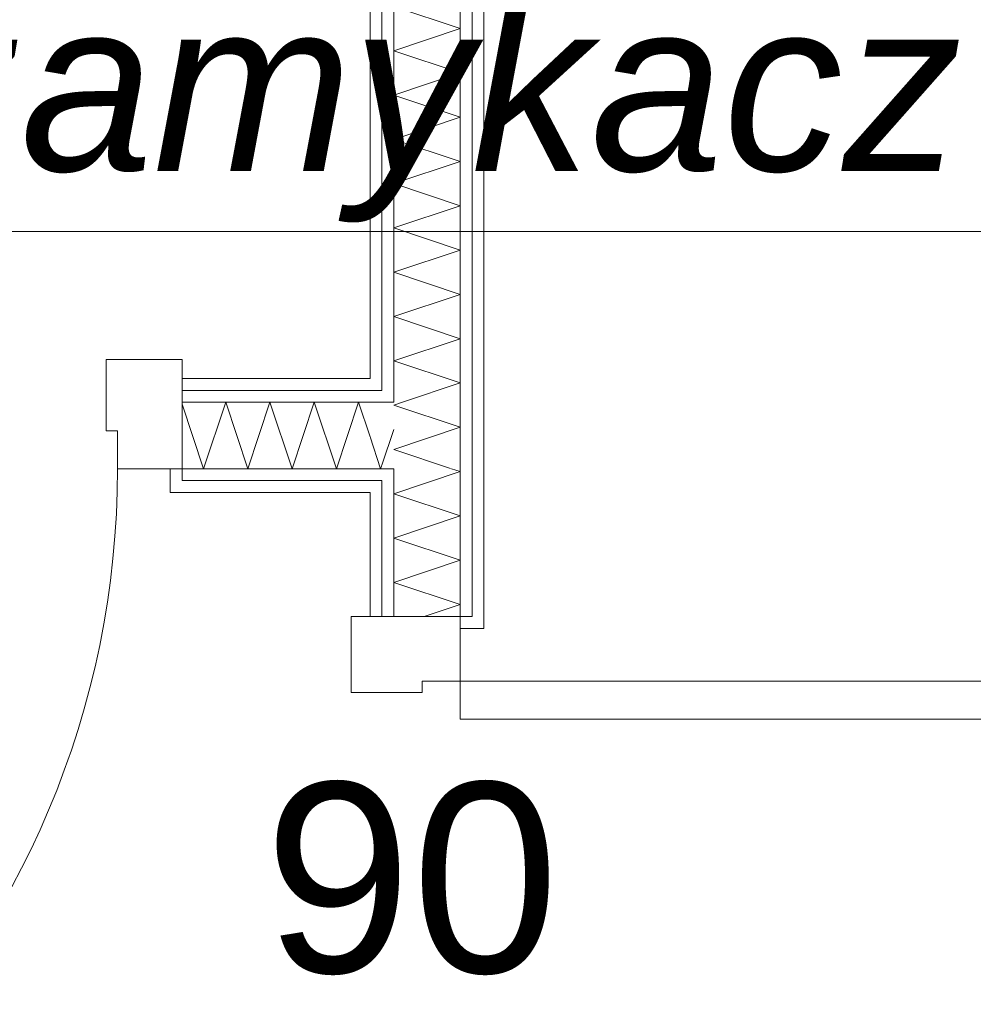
# Model space of a CAD drawing. Extents: x -7314 to 11761, y 144 to 9383.
# Tile 153 of 193: x 6131 to 6231, y 7110 to 7214. Entities that reach past the tile are written whole.
import ezdxf
from ezdxf.xclip import XClip

# ---------------------------------------------------------------- set-up
doc = ezdxf.new("R2010")
doc.units = 0
doc.header["$MEASUREMENT"] = 0
doc.header["$XCLIPFRAME"] = 0
doc.linetypes.add('Wipeout_Contour', pattern=[20000, 0, -20000])
for name, color, linetype in [('FORMA - Arch 01 - 220-A Ściany', 7, 'Continuous'), ('FORMA - Arch 02 - Strefy', 7, 'Continuous'), ('FORMA - Arch 04 - Wymiary i opisy ppoż', 7, 'Continuous')]:
    doc.layers.add(name, color=color, linetype=linetype)
doc.styles.add('STYL_AUTOMATYCZNY_1', font='arial.ttf')
doc.styles.add('STYL_AUTOMATYCZNY_2', font='arial.ttf')
pattern_1 = [(0, (4185.3, -5972.398), (0, 7.5), [0, -7.5])]

# ---------------------------------------------------------------- blocks, each defined once
blk = doc.blocks.new('*X279')
at = {"layer": 'FORMA - Arch 01 - 220-A Ściany', "color": 7, "linetype": 'Continuous', "lineweight": 5, "ltscale": 0.025}
for p, q in [((6177.01, 7278.6), (6176.09, 7278.91)), ((6170.01, 7276.27), (6177.01, 7278.6)), ((6177.01, 7273.94), (6170.01, 7276.27)), ((6170.01, 7271.6), (6177.01, 7273.94)), ((6177.01, 7269.27), (6170.01, 7271.6)), ((6170.01, 7266.94), (6177.01, 7269.27)), ((6177.01, 7264.6), (6170.01, 7266.94)), ((6170.01, 7262.27), (6177.01, 7264.6)), ((6177.01, 7259.94), (6170.01, 7262.27)), ((6170.01, 7257.6), (6177.01, 7259.94)), ((6177.01, 7255.27), (6170.01, 7257.6)), ((6170.01, 7252.94), (6177.01, 7255.27)), ((6177.01, 7250.6), (6170.01, 7252.94)), ((6170.01, 7248.27), (6177.01, 7250.6)), ((6177.01, 7245.94), (6170.01, 7248.27)), ((6170.01, 7243.6), (6177.01, 7245.94)), ((6177.01, 7241.27), (6170.01, 7243.6)), ((6170.01, 7238.94), (6177.01, 7241.27)), ((6177.01, 7236.6), (6170.01, 7238.94)), ((6170.01, 7234.27), (6177.01, 7236.6)), ((6177.01, 7231.94), (6170.01, 7234.27)), ((6170.01, 7229.6), (6177.01, 7231.94)), ((6177.01, 7227.27), (6170.01, 7229.6)), ((6170.01, 7224.94), (6177.01, 7227.27)), ((6177.01, 7222.6), (6170.01, 7224.94)), ((6170.01, 7220.27), (6177.01, 7222.6)), ((6177.01, 7217.94), (6170.01, 7220.27)), ((6170.01, 7215.6), (6177.01, 7217.94)), ((6177.01, 7213.27), (6170.01, 7215.6)), ((6170.01, 7210.94), (6177.01, 7213.27)), ((6177.01, 7208.6), (6170.01, 7210.94)), ((6170.01, 7206.27), (6177.01, 7208.6)), ((6177.01, 7203.94), (6170.01, 7206.27)), ((6170.01, 7201.6), (6177.01, 7203.94)), ((6177.01, 7199.27), (6170.01, 7201.6)), ((6170.01, 7196.94), (6177.01, 7199.27)), ((6177.01, 7194.6), (6170.01, 7196.94)), ((6170.01, 7192.27), (6177.01, 7194.6)), ((6177.01, 7189.94), (6170.01, 7192.27)), ((6170.01, 7187.6), (6177.01, 7189.94)), ((6177.01, 7185.27), (6170.01, 7187.6)), ((6170.01, 7182.94), (6177.01, 7185.27)), ((6177.01, 7180.6), (6170.01, 7182.94)), ((6170.01, 7178.27), (6177.01, 7180.6)), ((6177.01, 7175.94), (6170.01, 7178.27)), ((6170.93, 7173.91), (6177.01, 7175.94))]:
    blk.add_line(p, q, dxfattribs=at)
blk = doc.blocks.new('*X280')
at = {"layer": 'FORMA - Arch 01 - 220-A Ściany', "color": 7, "linetype": 'Continuous', "lineweight": 5, "ltscale": 0.025}
for p, q in [((6170.01, 7173.6), (6170.93, 7173.91)), ((6177.01, 7171.27), (6170.01, 7173.6)), ((6170.01, 7168.94), (6177.01, 7171.27)), ((6176.09, 7166.91), (6170.01, 7168.94))]:
    blk.add_line(p, q, dxfattribs=at)
blk = doc.blocks.new('*X282')
at = {"layer": 'FORMA - Arch 01 - 220-A Ściany', "color": 7, "linetype": 'Continuous', "lineweight": 5, "ltscale": 0.025}
for p, q in [((6177.01, 7166.6), (6176.09, 7166.91)), ((6170.01, 7164.27), (6177.01, 7166.6)), ((6177.01, 7161.94), (6170.01, 7164.27)), ((6170.01, 7159.6), (6177.01, 7161.94)), ((6177.01, 7157.27), (6170.01, 7159.6)), ((6170.01, 7154.94), (6177.01, 7157.27)), ((6177.01, 7152.6), (6170.01, 7154.94)), ((6173.2, 7151.33), (6177.01, 7152.6))]:
    blk.add_line(p, q, dxfattribs=at)
blk = doc.blocks.new('*X283')
at = {"layer": 'FORMA - Arch 01 - 220-A Ściany', "color": 7, "linetype": 'Continuous', "lineweight": 5, "ltscale": 0.025}
for p, q in [((6168.63, 7166.91), (6167.51, 7170.27)), ((6168.76, 7167.29), (6168.63, 7166.91))]:
    blk.add_line(p, q, dxfattribs=at)
blk = doc.blocks.new('*X284')
at = {"layer": 'FORMA - Arch 01 - 220-A Ściany', "color": 7, "linetype": 'Continuous', "lineweight": 5, "ltscale": 0.025}
blk.add_line((6170.01, 7171.04), (6168.76, 7167.29), dxfattribs=at)
blk = doc.blocks.new('*X288')
at = {"layer": 'FORMA - Arch 01 - 220-A Ściany', "color": 7, "linetype": 'Continuous', "lineweight": 5, "ltscale": 0.025}
for p, q in [((6149.97, 7166.91), (6147.7, 7173.72)), ((6152.3, 7173.91), (6149.97, 7166.91)), ((6154.63, 7166.91), (6152.3, 7173.91)), ((6156.97, 7173.91), (6154.63, 7166.91)), ((6159.3, 7166.91), (6156.97, 7173.91)), ((6161.63, 7173.91), (6159.3, 7166.91)), ((6163.97, 7166.91), (6161.63, 7173.91)), ((6166.3, 7173.91), (6163.97, 7166.91)), ((6167.51, 7170.27), (6166.3, 7173.91))]:
    blk.add_line(p, q, dxfattribs=at)
blk = doc.blocks.new('Rysunek_1_1', base_point=(4185.3, -5972.4))
at = {"color": 254, "linetype": 'Wipeout_Contour', "lineweight": 0, "ltscale": 37498.514087}
blk.add_wipeout([(6167.51, 7025.51), (6167.51, 7276.41), (5954.27, 7276.41), (5954.27, 7025.51)], dxfattribs=at).dxf.layer = 'FORMA - Arch 02 - Strefy'
at = {"color": 254, "linetype": 'Wipeout_Contour', "lineweight": 0, "ltscale": 38013.846991}
blk.add_wipeout([(6337.57, 7025.51), (6337.57, 7276.41), (6179.51, 7276.41), (6179.51, 7025.51)], dxfattribs=at).dxf.layer = 'FORMA - Arch 02 - Strefy'
at = {"layer": 'FORMA - Arch 01 - 220-A Ściany', "color": 7, "linetype": 'Continuous', "lineweight": 13, "ltscale": 0.025}
for centre in [(6048.5, 7166.91), (6177.01, 7144.53)]:
    blk.add_arc(centre, 92.4, 270, 0, dxfattribs=at)
at = {"color": 254, "linetype": 'Wipeout_Contour', "lineweight": 0, "ltscale": 38003.774732}
blk.add_wipeout([(6168.76, 7176.41), (6168.76, 7276.41), (6167.51, 7276.41), (6167.51, 7176.41)], dxfattribs=at).dxf.layer = 'FORMA - Arch 01 - 220-A Ściany'
at = {"color": 254, "linetype": 'Wipeout_Contour', "lineweight": 0, "ltscale": 37993.72533}
blk.add_wipeout([(6178.26, 7151.33), (6179.51, 7151.33), (6179.51, 7276.41), (6178.26, 7276.41)], dxfattribs=at).dxf.layer = 'FORMA - Arch 01 - 220-A Ściany'
at = {"color": 254, "linetype": 'Wipeout_Contour', "lineweight": 0, "ltscale": 37817.165799}
blk.add_wipeout([(6168.76, 7164.41), (6168.76, 7165.66), (6167.51, 7165.66), (6167.51, 7164.41)], dxfattribs=at).dxf.layer = 'FORMA - Arch 01 - 220-A Ściany'
at = {"layer": 'FORMA - Arch 01 - 220-A Ściany', "linetype": 'Continuous', "lineweight": 5}
h = blk.add_hatch(dxfattribs=at)
h.set_pattern_fill('Gips_0001', style=0, pattern_type=2)
h.set_pattern_definition(pattern_1)
h.paths.add_polyline_path([(6168.76, 7176.41), (6168.76, 7276.41), (6167.51, 7276.41), (6167.51, 7176.41)])
h = blk.add_hatch(dxfattribs=at)
h.set_pattern_fill('Gips_0001', style=0, pattern_type=2)
h.set_pattern_definition(pattern_1)
h.paths.add_polyline_path([(6178.26, 7151.33), (6179.51, 7151.33), (6179.51, 7276.41), (6178.26, 7276.41)])
h = blk.add_hatch(dxfattribs=at)
h.set_pattern_fill('Gips_0001', style=0, pattern_type=2)
h.set_pattern_definition(pattern_1)
h.paths.add_polyline_path([(6168.76, 7164.41), (6168.76, 7165.66), (6167.51, 7165.66), (6167.51, 7164.41)])
at = {"color": 254, "linetype": 'Wipeout_Contour', "lineweight": 0, "ltscale": 37992.378652}
blk.add_wipeout([(6178.26, 7277.66), (6177.01, 7277.66), (6177.01, 7151.33), (6178.26, 7151.33)], dxfattribs=at).dxf.layer = 'FORMA - Arch 01 - 220-A Ściany'
at = {"color": 254, "linetype": 'Wipeout_Contour', "lineweight": 0, "ltscale": 37849.764199}
blk.add_wipeout([(6168.76, 7175.16), (6168.76, 7176.41), (6167.51, 7176.41), (6167.51, 7175.16)], dxfattribs=at).dxf.layer = 'FORMA - Arch 01 - 220-A Ściany'
at = {"color": 254, "linetype": 'Wipeout_Contour', "lineweight": 0, "ltscale": 37824.217188}
blk.add_wipeout([(6170.01, 7165.66), (6170.01, 7166.91), (6168.76, 7166.91), (6168.76, 7165.66)], dxfattribs=at).dxf.layer = 'FORMA - Arch 01 - 220-A Ściany'
at = {"color": 254, "linetype": 'Wipeout_Contour', "lineweight": 0, "ltscale": 37795.458029}
blk.add_wipeout([(6168.76, 7164.41), (6167.51, 7164.41), (6167.51, 7151.33), (6168.76, 7151.33)], dxfattribs=at).dxf.layer = 'FORMA - Arch 01 - 220-A Ściany'
at = {"layer": 'FORMA - Arch 01 - 220-A Ściany', "linetype": 'Continuous', "lineweight": 5}
h = blk.add_hatch(dxfattribs=at)
h.set_pattern_fill('Gips_0001', style=0, pattern_type=2)
h.set_pattern_definition(pattern_1)
h.paths.add_polyline_path([(6178.26, 7277.66), (6177.01, 7277.66), (6177.01, 7151.33), (6178.26, 7151.33)])
h = blk.add_hatch(dxfattribs=at)
h.set_pattern_fill('Gips_0001', style=0, pattern_type=2)
h.set_pattern_definition(pattern_1)
h.paths.add_polyline_path([(6168.76, 7175.16), (6168.76, 7176.41), (6167.51, 7176.41), (6167.51, 7175.16)])
h = blk.add_hatch(dxfattribs=at)
h.set_pattern_fill('Gips_0001', style=0, pattern_type=2)
h.set_pattern_definition(pattern_1)
h.paths.add_polyline_path([(6170.01, 7165.66), (6170.01, 7166.91), (6168.76, 7166.91), (6168.76, 7165.66)])
h = blk.add_hatch(dxfattribs=at)
h.set_pattern_fill('Gips_0001', style=0, pattern_type=2)
h.set_pattern_definition(pattern_1)
h.paths.add_polyline_path([(6168.76, 7164.41), (6167.51, 7164.41), (6167.51, 7151.33), (6168.76, 7151.33)])
at = {"layer": 'FORMA - Arch 01 - 220-A Ściany', "color": 7, "linetype": 'Continuous', "lineweight": 15, "ltscale": 0.025, "flags": 128}
for points in [[(6167.51, 7276.41), (6167.51, 7176.41)], [(6167.51, 7164.41), (6167.51, 7151.33)]]:
    blk.add_lwpolyline(points, dxfattribs=at)
at = {"color": 254, "linetype": 'Wipeout_Contour', "lineweight": 0, "ltscale": 38007.032141}
blk.add_wipeout([(6170.01, 7175.16), (6170.01, 7277.66), (6168.76, 7277.66), (6168.76, 7175.16)], dxfattribs=at).dxf.layer = 'FORMA - Arch 01 - 220-A Ściany'
at = {"color": 254, "linetype": 'Wipeout_Contour', "lineweight": 0, "ltscale": 37800.6166}
blk.add_wipeout([(6170.01, 7165.66), (6168.76, 7165.66), (6168.76, 7151.33), (6170.01, 7151.33)], dxfattribs=at).dxf.layer = 'FORMA - Arch 01 - 220-A Ściany'
at = {"layer": 'FORMA - Arch 01 - 220-A Ściany', "linetype": 'Continuous', "lineweight": 5}
h = blk.add_hatch(dxfattribs=at)
h.set_pattern_fill('Gips_0001', style=0, pattern_type=2)
h.set_pattern_definition(pattern_1)
h.paths.add_polyline_path([(6170.01, 7175.16), (6170.01, 7277.66), (6168.76, 7277.66), (6168.76, 7175.16)])
h = blk.add_hatch(dxfattribs=at)
h.set_pattern_fill('Gips_0001', style=0, pattern_type=2)
h.set_pattern_definition(pattern_1)
h.paths.add_polyline_path([(6170.01, 7165.66), (6168.76, 7165.66), (6168.76, 7151.33), (6170.01, 7151.33)])
at = {"layer": 'FORMA - Arch 01 - 220-A Ściany', "color": 7, "linetype": 'Continuous', "lineweight": 13, "ltscale": 0.025}
for p, q in [((6167.51, 7165.66), (6168.76, 7165.66)), ((6168.76, 7165.66), (6168.76, 7151.33))]:
    blk.add_line(p, q, dxfattribs=at)
at = {"layer": 'FORMA - Arch 01 - 220-A Ściany', "color": 7, "linetype": 'Continuous', "lineweight": 15, "ltscale": 0.025}
blk.add_line((6168.76, 7151.33), (6167.51, 7151.33), dxfattribs=at)
at = {"color": 254, "linetype": 'Wipeout_Contour', "lineweight": 0, "ltscale": 37849.23241}
blk.add_wipeout([(6170.01, 7173.91), (6170.01, 7175.16), (6168.76, 7175.16), (6168.76, 7173.91)], dxfattribs=at).dxf.layer = 'FORMA - Arch 01 - 220-A Ściany'
at = {"layer": 'FORMA - Arch 01 - 220-A Ściany', "linetype": 'Continuous', "lineweight": 5}
h = blk.add_hatch(dxfattribs=at)
h.set_pattern_fill('Gips_0001', style=0, pattern_type=2)
h.set_pattern_definition(pattern_1)
h.paths.add_polyline_path([(6170.01, 7173.91), (6170.01, 7175.16), (6168.76, 7175.16), (6168.76, 7173.91)])
at = {"layer": 'FORMA - Arch 01 - 220-A Ściany', "color": 7, "linetype": 'Continuous', "lineweight": 13, "ltscale": 0.025}
for p, q in [((6168.76, 7277.66), (6168.76, 7175.16)), ((6168.76, 7175.16), (6167.51, 7175.16))]:
    blk.add_line(p, q, dxfattribs=at)
at = {"color": 254, "linetype": 'Wipeout_Contour', "lineweight": 0, "ltscale": 38017.760187}
blk.add_wipeout([(6177.01, 7173.91), (6177.01, 7278.91), (6170.01, 7278.91), (6170.01, 7173.91)], dxfattribs=at).dxf.layer = 'FORMA - Arch 01 - 220-A Ściany'
at = {"layer": 'FORMA - Arch 04 - Wymiary i opisy ppoż', "color": 1, "linetype": 'Continuous', "lineweight": 13, "ltscale": 0.025}
blk.add_line((6233.89, 7191.88), (6055.79, 7191.88), dxfattribs=at)
at = {"color": 7, "linetype": 'Continuous', "lineweight": 13, "ltscale": 0.025}
blk.add_blockref('*X279', (0, 0), dxfattribs=at)
at = {"layer": 'FORMA - Arch 04 - Wymiary i opisy ppoż', "color": 1, "linetype": 'Continuous', "lineweight": 13, "insert": (6229.89, 7192.85), "char_height": 18, "attachment_point": 9, "style": 'STYL_AUTOMATYCZNY_1'}
blk.add_mtext('\\A1;{\\pqr;\\fArial|b0|i1|c238|p0;\\W1.000000;samozamykacz}', dxfattribs=at)
at = {"color": 254, "linetype": 'Wipeout_Contour', "lineweight": 0, "ltscale": 37847.488731}
blk.add_wipeout([(6177.01, 7166.91), (6177.01, 7173.91), (6170.01, 7173.91), (6170.01, 7166.91)], dxfattribs=at).dxf.layer = 'FORMA - Arch 01 - 220-A Ściany'
at = {"layer": 'FORMA - Arch 01 - 220-A Ściany', "color": 7, "linetype": 'Continuous', "lineweight": 13, "ltscale": 0.025}
for p, q in [((6170.01, 7278.91), (6170.01, 7173.91)), ((6177.01, 7173.91), (6177.01, 7278.91)), ((6170.01, 7173.91), (6168.76, 7173.91))]:
    blk.add_line(p, q, dxfattribs=at)
at = {"color": 7, "linetype": 'Continuous', "lineweight": 13, "ltscale": 0.025}
blk.add_blockref('*X280', (0, 0), dxfattribs=at)
at = {"color": 254, "linetype": 'Wipeout_Contour', "lineweight": 0, "ltscale": 37845.97262}
blk.add_wipeout([(6168.76, 7173.91), (6168.76, 7175.16), (6167.51, 7175.16), (6167.51, 7173.91)], dxfattribs=at).dxf.layer = 'FORMA - Arch 01 - 220-A Ściany'
at = {"color": 254, "linetype": 'Wipeout_Contour', "lineweight": 0, "ltscale": 37813.285599}
blk.add_wipeout([(6177.01, 7166.91), (6170.01, 7166.91), (6170.01, 7151.33), (6177.01, 7151.33)], dxfattribs=at).dxf.layer = 'FORMA - Arch 01 - 220-A Ściany'
at = {"layer": 'FORMA - Arch 01 - 220-A Ściany', "linetype": 'Continuous', "lineweight": 5}
h = blk.add_hatch(dxfattribs=at)
h.set_pattern_fill('Gips_0001', style=0, pattern_type=2)
h.set_pattern_definition(pattern_1)
h.paths.add_polyline_path([(6168.76, 7173.91), (6168.76, 7175.16), (6167.51, 7175.16), (6167.51, 7173.91)])
at = {"layer": 'FORMA - Arch 01 - 220-A Ściany', "color": 7, "linetype": 'Continuous', "lineweight": 13, "ltscale": 0.025}
for p, q in [((6177.01, 7166.91), (6177.01, 7173.91)), ((6168.76, 7166.91), (6170.01, 7166.91)), ((6170.01, 7166.91), (6170.01, 7151.33))]:
    blk.add_line(p, q, dxfattribs=at)
at = {"layer": 'FORMA - Arch 01 - 220-A Ściany', "color": 7, "linetype": 'Continuous', "lineweight": 15, "ltscale": 0.025}
blk.add_line((6170.01, 7151.33), (6168.76, 7151.33), dxfattribs=at)
at = {"color": 7, "linetype": 'Continuous', "lineweight": 13, "ltscale": 0.025}
blk.add_blockref('*X282', (0, 0), dxfattribs=at)
at = {"color": 254, "linetype": 'Wipeout_Contour', "lineweight": 0, "ltscale": 37822.324944}
blk.add_wipeout([(6147.7, 7176.41), (6147.7, 7175.16), (6167.51, 7175.16), (6167.51, 7176.41)], dxfattribs=at).dxf.layer = 'FORMA - Arch 01 - 220-A Ściany'
at = {"color": 254, "linetype": 'Wipeout_Contour', "lineweight": 0, "ltscale": 37833.463167}
blk.add_wipeout([(6168.76, 7166.91), (6168.76, 7173.91), (6167.51, 7173.91), (6167.51, 7166.91)], dxfattribs=at).dxf.layer = 'FORMA - Arch 01 - 220-A Ściany'
at = {"color": 254, "linetype": 'Wipeout_Contour', "lineweight": 0, "ltscale": 47251.12483}
blk.add_wipeout([(6179.51, 7151.33), (6178.26, 7151.33), (6177.01, 7151.33), (6177.01, 7150.08), (6179.51, 7150.08)], dxfattribs=at).dxf.layer = 'FORMA - Arch 01 - 220-A Ściany'
at = {"layer": 'FORMA - Arch 01 - 220-A Ściany', "linetype": 'Continuous', "lineweight": 5}
h = blk.add_hatch(dxfattribs=at)
h.set_pattern_fill('Gips_0001', style=0, pattern_type=2)
h.set_pattern_definition(pattern_1)
h.paths.add_polyline_path([(6147.7, 7176.41), (6147.7, 7175.16), (6167.51, 7175.16), (6167.51, 7176.41)])
h = blk.add_hatch(dxfattribs=at)
h.set_pattern_fill('Gips_0001', style=0, pattern_type=2)
h.set_pattern_definition(pattern_1)
h.paths.add_polyline_path([(6179.51, 7151.33), (6178.26, 7151.33), (6177.01, 7151.33), (6177.01, 7150.08), (6179.51, 7150.08)])
at = {"layer": 'FORMA - Arch 01 - 220-A Ściany', "color": 7, "linetype": 'Continuous', "lineweight": 13, "ltscale": 0.025}
for p, q in [((6178.26, 7151.33), (6178.26, 7277.66)), ((6177.01, 7151.33), (6177.01, 7166.91)), ((6178.26, 7151.33), (6177.01, 7151.33))]:
    blk.add_line(p, q, dxfattribs=at)
at = {"layer": 'FORMA - Arch 01 - 220-A Ściany', "color": 7, "linetype": 'Continuous', "lineweight": 15, "ltscale": 0.025}
for p, q in [((6177.01, 7151.33), (6170.01, 7151.33)), ((6177.01, 7151.33), (6177.01, 7150.08)), ((6179.51, 7151.33), (6179.51, 7150.08)), ((6179.51, 7151.33), (6179.51, 7150.08)), ((6177.01, 7150.08), (6179.51, 7150.08))]:
    blk.add_line(p, q, dxfattribs=at)
at = {"layer": 'FORMA - Arch 01 - 220-A Ściany', "color": 7, "linetype": 'Continuous', "lineweight": 15, "ltscale": 0.025, "flags": 128}
for points in [[(6179.51, 7151.33), (6179.51, 7276.41)], [(6167.51, 7176.41), (6147.7, 7176.41)]]:
    blk.add_lwpolyline(points, dxfattribs=at)
at = {"color": 7, "linetype": 'Continuous', "lineweight": 13, "ltscale": 0.025}
blk.add_blockref('*X283', (0, 0), dxfattribs=at)
at = {"color": 254, "linetype": 'Wipeout_Contour', "lineweight": 0, "ltscale": 37818.530612}
blk.add_wipeout([(6147.7, 7173.91), (6167.51, 7173.91), (6167.51, 7175.16), (6147.7, 7175.16)], dxfattribs=at).dxf.layer = 'FORMA - Arch 01 - 220-A Ściany'
at = {"color": 254, "linetype": 'Wipeout_Contour', "lineweight": 0, "ltscale": 37820.955242}
blk.add_wipeout([(6168.76, 7165.66), (6168.76, 7166.91), (6167.51, 7166.91), (6167.51, 7165.66)], dxfattribs=at).dxf.layer = 'FORMA - Arch 01 - 220-A Ściany'
at = {"color": 254, "linetype": 'Wipeout_Contour', "lineweight": 0, "ltscale": 56654.874893}
blk.add_wipeout([(6165.51, 7151.33), (6165.51, 7143.33), (6173.01, 7143.33), (6173.01, 7144.53), (6177.01, 7144.53), (6177.01, 7151.33)], dxfattribs=at).dxf.layer = 'FORMA - Arch 01 - 220-A Ściany'
at = {"layer": 'FORMA - Arch 01 - 220-A Ściany', "linetype": 'Continuous', "lineweight": 5}
h = blk.add_hatch(dxfattribs=at)
h.set_pattern_fill('Gips_0001', style=0, pattern_type=2)
h.set_pattern_definition(pattern_1)
h.paths.add_polyline_path([(6147.7, 7173.91), (6167.51, 7173.91), (6167.51, 7175.16), (6147.7, 7175.16)])
h = blk.add_hatch(dxfattribs=at)
h.set_pattern_fill('Gips_0001', style=0, pattern_type=2)
h.set_pattern_definition(pattern_1)
h.paths.add_polyline_path([(6168.76, 7165.66), (6168.76, 7166.91), (6167.51, 7166.91), (6167.51, 7165.66)])
at = {"layer": 'FORMA - Arch 01 - 220-A Ściany', "color": 7, "linetype": 'Continuous', "lineweight": 15, "ltscale": 0.025}
for p, q in [((6147.7, 7175.16), (6147.7, 7176.41)), ((6165.51, 7151.33), (6177.01, 7151.33)), ((6165.51, 7143.33), (6165.51, 7151.33)), ((6168.76, 7151.33), (6167.51, 7151.33)), ((6168.76, 7151.33), (6167.51, 7151.33)), ((6170.01, 7151.33), (6168.76, 7151.33)), ((6170.01, 7151.33), (6168.76, 7151.33)), ((6177.01, 7151.33), (6170.01, 7151.33)), ((6177.01, 7151.33), (6170.01, 7151.33)), ((6177.01, 7150.08), (6179.51, 7150.08)), ((6173.01, 7144.53), (6173.01, 7143.33)), ((6173.01, 7143.33), (6165.51, 7143.33))]:
    blk.add_line(p, q, dxfattribs=at)
at = {"layer": 'FORMA - Arch 01 - 220-A Ściany', "color": 7, "linetype": 'Continuous', "lineweight": 13, "ltscale": 0.025}
for p, q in [((6167.51, 7175.16), (6147.7, 7175.16)), ((6168.76, 7175.16), (6167.51, 7175.16))]:
    blk.add_line(p, q, dxfattribs=at)
at = {"color": 254, "linetype": 'Wipeout_Contour', "lineweight": 0, "ltscale": 37893.603516}
blk.add_wipeout([(6269.41, 7144.53), (6177.01, 7144.53), (6177.01, 7140.53), (6269.41, 7140.53)], dxfattribs=at).dxf.layer = 'FORMA - Arch 01 - 220-A Ściany'
at = {"layer": 'FORMA - Arch 01 - 220-A Ściany', "color": 7, "linetype": 'Continuous', "lineweight": 15, "ltscale": 0.025}
for p, q in [((6177.01, 7151.33), (6177.01, 7144.53)), ((6177.01, 7144.53), (6173.01, 7144.53))]:
    blk.add_line(p, q, dxfattribs=at)
at = {"layer": 'FORMA - Arch 01 - 220-A Ściany', "color": 7, "linetype": 'Continuous', "lineweight": 13, "ltscale": 0.025}
for p, q in [((6269.41, 7144.53), (6177.01, 7144.53)), ((6177.01, 7144.53), (6177.01, 7140.53)), ((6177.01, 7140.53), (6269.41, 7140.53))]:
    blk.add_line(p, q, dxfattribs=at)
at = {"layer": 'FORMA - Arch 01 - 220-A Ściany', "color": 7, "linetype": 'Continuous', "lineweight": 13, "insert": (6156.36, 7068), "char_height": 20, "attachment_point": 7, "style": 'STYL_AUTOMATYCZNY_2'}
blk.add_mtext('\\A1;{\\pql;\\pt0;\\fArial|b0|i0|c238|p0;\\W1.000000;200\\fArial|b0|i0|c238|p0;\\W1.000000;\\A1{\\H.66x;\\S^  ;}\\fArial|b0|i0|c238|p0;\\W1.000000;\\fArial|b0|i0|c238|p0;\\W1.000000;}', dxfattribs=at)
at = {"color": 254, "linetype": 'Wipeout_Contour', "lineweight": 0, "ltscale": 37836.724035}
blk.add_wipeout([(6170.01, 7166.91), (6170.01, 7173.91), (6168.76, 7173.91), (6168.76, 7166.91)], dxfattribs=at).dxf.layer = 'FORMA - Arch 01 - 220-A Ściany'
at = {"color": 254, "linetype": 'Wipeout_Contour', "lineweight": 0, "ltscale": 37789.702858}
blk.add_wipeout([(6147.7, 7165.66), (6147.7, 7164.41), (6167.51, 7164.41), (6167.51, 7165.66)], dxfattribs=at).dxf.layer = 'FORMA - Arch 01 - 220-A Ściany'
at = {"layer": 'FORMA - Arch 01 - 220-A Ściany', "linetype": 'Continuous', "lineweight": 5}
h = blk.add_hatch(dxfattribs=at)
h.set_pattern_fill('Gips_0001', style=0, pattern_type=2)
h.set_pattern_definition(pattern_1)
h.paths.add_polyline_path([(6147.7, 7165.66), (6147.7, 7164.41), (6167.51, 7164.41), (6167.51, 7165.66)])
at = {"layer": 'FORMA - Arch 01 - 220-A Ściany', "color": 7, "linetype": 'Continuous', "lineweight": 13, "ltscale": 0.025}
for p, q in [((6170.01, 7173.91), (6168.76, 7173.91)), ((6168.76, 7166.91), (6170.01, 7166.91))]:
    blk.add_line(p, q, dxfattribs=at)
at = {"color": 7, "linetype": 'Continuous', "lineweight": 13, "ltscale": 0.025}
blk.add_blockref('*X284', (0, 0), dxfattribs=at)
at = {"color": 254, "linetype": 'Wipeout_Contour', "lineweight": 0, "ltscale": 37793.495059}
blk.add_wipeout([(6167.51, 7166.91), (6147.7, 7166.91), (6147.7, 7165.66), (6167.51, 7165.66)], dxfattribs=at).dxf.layer = 'FORMA - Arch 01 - 220-A Ściany'
at = {"layer": 'FORMA - Arch 01 - 220-A Ściany', "linetype": 'Continuous', "lineweight": 5}
h = blk.add_hatch(dxfattribs=at)
h.set_pattern_fill('Gips_0001', style=0, pattern_type=2)
h.set_pattern_definition(pattern_1)
h.paths.add_polyline_path([(6167.51, 7166.91), (6147.7, 7166.91), (6147.7, 7165.66), (6167.51, 7165.66)])
at = {"layer": 'FORMA - Arch 01 - 220-A Ściany', "color": 7, "linetype": 'Continuous', "lineweight": 13, "ltscale": 0.025}
blk.add_line((6167.51, 7165.66), (6168.76, 7165.66), dxfattribs=at)
at = {"color": 254, "linetype": 'Wipeout_Contour', "lineweight": 0, "ltscale": 37806.012073}
blk.add_wipeout([(6147.7, 7166.91), (6167.51, 7166.91), (6167.51, 7173.91), (6147.7, 7173.91)], dxfattribs=at).dxf.layer = 'FORMA - Arch 01 - 220-A Ściany'
at = {"layer": 'FORMA - Arch 01 - 220-A Ściany', "color": 7, "linetype": 'Continuous', "lineweight": 15, "ltscale": 0.025}
blk.add_line((6147.7, 7173.91), (6147.7, 7175.16), dxfattribs=at)
at = {"layer": 'FORMA - Arch 01 - 220-A Ściany', "color": 7, "linetype": 'Continuous', "lineweight": 13, "ltscale": 0.025}
for p, q in [((6167.51, 7173.91), (6147.7, 7173.91)), ((6168.76, 7173.91), (6167.51, 7173.91)), ((6167.51, 7166.91), (6168.76, 7166.91))]:
    blk.add_line(p, q, dxfattribs=at)
at = {"color": 7, "linetype": 'Continuous', "lineweight": 13, "ltscale": 0.025}
blk.add_blockref('*X288', (0, 0), dxfattribs=at)
at = {"layer": 'FORMA - Arch 01 - 220-A Ściany', "color": 7, "linetype": 'Continuous', "lineweight": 13, "insert": (6156.36, 7108), "char_height": 20, "attachment_point": 7, "style": 'STYL_AUTOMATYCZNY_2'}
blk.add_mtext('\\A1;{\\pql;\\pt0;\\fArial|b0|i0|c238|p0;\\W1.000000;90\\fArial|b0|i0|c238|p0;\\W1.000000;\\A1{\\H.66x;\\S^  ;}\\fArial|b0|i0|c238|p0;\\W1.000000;\\fArial|b0|i0|c238|p0;\\W1.000000;}', dxfattribs=at)
at = {"color": 254, "linetype": 'Wipeout_Contour', "lineweight": 0, "ltscale": 47205.259595}
blk.add_wipeout([(6147.7, 7164.41), (6147.7, 7165.66), (6147.7, 7166.91), (6146.45, 7166.91), (6146.45, 7164.41)], dxfattribs=at).dxf.layer = 'FORMA - Arch 01 - 220-A Ściany'
at = {"layer": 'FORMA - Arch 01 - 220-A Ściany', "linetype": 'Continuous', "lineweight": 5}
h = blk.add_hatch(dxfattribs=at)
h.set_pattern_fill('Gips_0001', style=0, pattern_type=2)
h.set_pattern_definition(pattern_1)
h.paths.add_polyline_path([(6147.7, 7164.41), (6147.7, 7165.66), (6147.7, 7166.91), (6146.45, 7166.91), (6146.45, 7164.41)])
at = {"layer": 'FORMA - Arch 01 - 220-A Ściany', "color": 7, "linetype": 'Continuous', "lineweight": 15, "ltscale": 0.025}
for p, q in [((6147.7, 7166.91), (6147.7, 7173.91)), ((6146.45, 7166.91), (6146.45, 7164.41)), ((6147.7, 7166.91), (6146.45, 7166.91)), ((6147.7, 7164.41), (6146.45, 7164.41)), ((6147.7, 7164.41), (6146.45, 7164.41))]:
    blk.add_line(p, q, dxfattribs=at)
at = {"layer": 'FORMA - Arch 01 - 220-A Ściany', "color": 7, "linetype": 'Continuous', "lineweight": 13, "ltscale": 0.025}
for p, q in [((6147.7, 7166.91), (6167.51, 7166.91)), ((6147.7, 7165.66), (6147.7, 7166.91)), ((6147.7, 7165.66), (6167.51, 7165.66))]:
    blk.add_line(p, q, dxfattribs=at)
at = {"layer": 'FORMA - Arch 01 - 220-A Ściany', "color": 7, "linetype": 'Continuous', "lineweight": 15, "ltscale": 0.025, "flags": 128}
blk.add_lwpolyline([(6147.7, 7164.41), (6167.51, 7164.41)], dxfattribs=at)
at = {"color": 254, "linetype": 'Wipeout_Contour', "lineweight": 0, "ltscale": 56658.85009}
blk.add_wipeout([(6139.7, 7178.41), (6139.7, 7170.91), (6140.9, 7170.91), (6140.9, 7166.91), (6147.7, 7166.91), (6147.7, 7178.41)], dxfattribs=at).dxf.layer = 'FORMA - Arch 01 - 220-A Ściany'
at = {"layer": 'FORMA - Arch 01 - 220-A Ściany', "color": 7, "linetype": 'Continuous', "lineweight": 15, "ltscale": 0.025}
for p, q in [((6139.7, 7178.41), (6139.7, 7170.91)), ((6147.7, 7178.41), (6139.7, 7178.41)), ((6147.7, 7166.91), (6147.7, 7178.41)), ((6147.7, 7175.16), (6147.7, 7176.41)), ((6147.7, 7175.16), (6147.7, 7176.41)), ((6147.7, 7173.91), (6147.7, 7175.16)), ((6147.7, 7173.91), (6147.7, 7175.16)), ((6147.7, 7166.91), (6147.7, 7173.91)), ((6147.7, 7166.91), (6147.7, 7173.91)), ((6139.7, 7170.91), (6140.9, 7170.91)), ((6140.9, 7170.91), (6140.9, 7166.91)), ((6140.9, 7166.91), (6147.7, 7166.91)), ((6146.45, 7166.91), (6146.45, 7164.41))]:
    blk.add_line(p, q, dxfattribs=at)

msp = doc.modelspace()

# ---------------------------------------------------------------- block references
at = {"lineweight": 20}
ref = msp.add_blockref('Rysunek_1_1', (4185.29965, -5972.39804), dxfattribs=at)
XClip(ref).set_block_clipping_path([(254.0251470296, 246.5573808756), (9689.7973583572, 9358.9497337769)])

doc.saveas('drawing.dxf')
